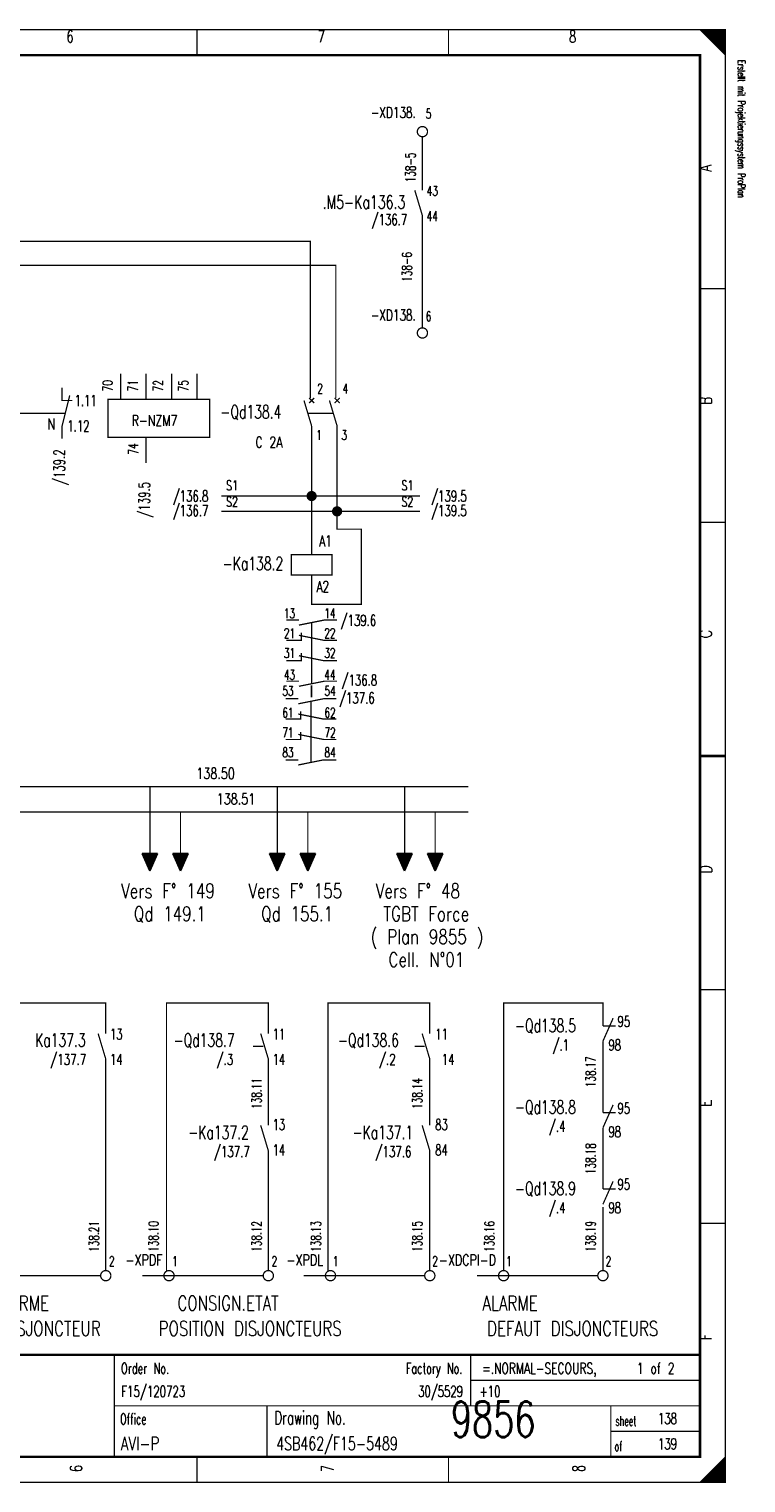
# Model space of a CAD drawing. Header units: centimetres. Extents: x -1 to 409, y 0 to 286.
# Tile 3 of 3: x 268 to 409, y 0 to 285. Entities that reach past the tile are written whole.
import ezdxf
from ezdxf.enums import TextEntityAlignment as Align

# ---------------------------------------------------------------- set-up
doc = ezdxf.new("R2010")
doc.units = ezdxf.units.CM
doc.header["$MEASUREMENT"] = 0
doc.linetypes.add('GESTRICHELT', pattern=[3.75, 3, -0.75])
doc.linetypes.add('STRICH-PUNKT', pattern=[4.7, 3, -0.75, 0.2, -0.75])
doc.layers.get('0').update_dxf_attribs({"linetype": 'CONTINUOUS'})
doc.styles.get("Standard").update_dxf_attribs({"font": 'TXT', "bigfont": 'TXT'})

# ---------------------------------------------------------------- blocks, each defined once
blk = doc.blocks.new('BCIRCLE_FILLED')
at = {"color": 0, "linetype": 'Continuous', "const_width": 1, "flags": 128}
blk.add_lwpolyline([(0.5, 0, 1), (-0.5, 0, 1)], format="xyb", close=True, dxfattribs=at)

msp = doc.modelspace()

# ---------------------------------------------------------------- hatches: boundary and pattern name
at = {"linetype": 'Continuous'}
for points in [[(293.5, 123.4), (290.5, 123.4), (292, 120)], [(299.5, 123.4), (296.5, 123.4), (298, 120)], [(318.5, 123.4), (315.5, 123.4), (317, 120)], [(324.5, 123.4), (321.5, 123.4), (323, 120)], [(343.5, 123.4), (340.5, 123.4), (342, 120)], [(349.5, 123.4), (346.5, 123.4), (348, 120)]]:
    msp.add_hatch(color=256, dxfattribs=at).paths.add_polyline_path(points)

# ---------------------------------------------------------------- linework, layer by layer
at = {"color": 7, "linetype": 'Continuous'}
msp.add_line((323.7, 156.35), (323.7, 154.02), dxfattribs=at)
at = {"linetype": 'Continuous'}
for p, q in [((292, 120), (290.5, 123.4)), ((290.5, 123.4), (293.5, 123.4)), ((293.5, 123.4), (292, 120)), ((298, 120), (296.5, 123.4)), ((296.5, 123.4), (299.5, 123.4)), ((299.5, 123.4), (298, 120)), ((317, 120), (315.5, 123.4)), ((315.5, 123.4), (318.5, 123.4)), ((318.5, 123.4), (317, 120)), ((323, 120), (321.5, 123.4)), ((321.5, 123.4), (324.5, 123.4)), ((324.5, 123.4), (323, 120)), ((342, 120), (340.5, 123.4)), ((340.5, 123.4), (343.5, 123.4)), ((343.5, 123.4), (342, 120)), ((348, 120), (346.5, 123.4)), ((346.5, 123.4), (349.5, 123.4)), ((349.5, 123.4), (348, 120))]:
    msp.add_line(p, q, dxfattribs=at)
at = {"color": 7, "const_width": 0.25, "flags": 128}
for points in [[(0, 142.5), (0, 285), (405, 285), (405, 0), (0, 0), (0, 142.5)], [(400, 285), (405, 280), (404.75, 280.25), (404.75, 285), (404.5, 285), (404.5, 280.5), (404.25, 280.75), (404.25, 285), (404, 285), (404, 281), (403.75, 281.25), (403.75, 285), (403.5, 285), (403.5, 281.5), (403.25, 281.75)], [(401.5, 283.5), (401.5, 285), (401.25, 285), (401.25, 283.75), (401, 284), (401, 285), (400.75, 285), (400.75, 284.25), (400.5, 284.5), (400.5, 285), (400.25, 285), (400.25, 284.75)], [(403.25, 281.75), (403.25, 285), (403, 285), (403, 282), (402.75, 282.25), (402.75, 285), (402.5, 285), (402.5, 282.5), (402.25, 282.75), (402.25, 285), (402, 285), (402, 283), (401.75, 283.25), (401.75, 285), (401.5, 285)], [(345.5, 253.5), (345.5, 264)], [(345.5, 226.5), (345.5, 248.5)], [(323.5, 212.75), (323.5, 243.5), (221.5, 243.5)], [(328.5, 212.75), (328.5, 238.75), (231.25, 238.75)], [(274.75, 214.75), (274.75, 212.25), (276.75, 212.25)], [(276.25, 213.25), (274.75, 207.25), (274.75, 204.75)], [(323.75, 193.5), (323.75, 207.25)], [(328.75, 190.5), (328.75, 207.25)], [(345, 193.5), (306, 193.5)], [(323.75, 182), (323.75, 193.5)], [(345, 190.5), (306, 190.5)], [(323.75, 178), (323.75, 172.25), (333.5, 172.25), (333.5, 187), (328.75, 187), (328.75, 190)], [(321.25, 168.18), (326.25, 169.18), (328.75, 169.18)], [(318.75, 165.18), (321.75, 165.18), (321.75, 166.68)], [(321.25, 166.18), (326.25, 165.18), (328.75, 165.18)], [(318.75, 161.18), (321.75, 161.18), (321.75, 162.68)], [(321.25, 162.18), (326.25, 161.18), (328.75, 161.18)], [(321.25, 156.18), (326.25, 157.18), (328.75, 157.18)], [(318.62, 149.74), (321.62, 149.74), (321.62, 151.24)], [(321.12, 152.74), (326.12, 153.74), (328.62, 153.74)], [(321.12, 150.74), (326.12, 149.74), (328.62, 149.74)], [(318.62, 145.74), (321.62, 145.74), (321.62, 147.24)], [(321.12, 146.74), (326.12, 145.74), (328.62, 145.74)], [(321.12, 140.74), (326.12, 141.74), (328.62, 141.74)], [(354.5, 136.5), (241, 136.5)], [(354.5, 131.5), (246, 131.5)], [(403, 0), (403, 3), (402.75, 2.75), (402.75, 0), (402.5, 0), (402.5, 2.5), (402.25, 2.25), (402.25, 0), (402, 0), (402, 2), (401.75, 1.75), (401.75, 0), (401.5, 0), (401.5, 1.5), (401.25, 1.25)], [(404.75, 4.75), (404.75, 0), (404.5, 0), (404.5, 4.5), (404.25, 4.25), (404.25, 0), (404, 0), (404, 4), (403.75, 3.75), (403.75, 0), (403.5, 0), (403.5, 3.5), (403.25, 3.25), (403.25, 0), (403, 0)], [(401.25, 1.25), (401.25, 0), (401, 0), (401, 1), (400.75, 0.75), (400.75, 0), (400.5, 0), (400.5, 0.5), (400.25, 0.25), (400.25, 0)]]:
    msp.add_lwpolyline(points, dxfattribs=at)
at = {"color": 7, "flags": 128}
for points, const_width in [([(0, 285), (405, 285), (405, 0), (0, 0)], 0.25), ([(5, 280), (400, 280), (400, 5), (5, 5)], 0.5), ([(5, 280), (400, 280), (400, 5), (5, 5)], 0.25), ([(283.75, 212.5), (303.75, 212.5), (303.75, 205), (283.75, 205)], 0.25), ([(319.75, 178), (327.75, 178), (327.75, 182), (319.75, 182)], 0.25)]:
    msp.add_lwpolyline(points, close=True, dxfattribs=dict(at, const_width=const_width))
at = {"color": 7}
for points, const_width in [([(301.25, 285), (301.25, 280)], 0.25), ([(350.62, 285), (350.62, 280)], 0.25), ([(344, 253.5), (345.5, 248.5)], 0.25), ([(405, 234.17), (400, 234.17)], 0.25), ([(286.25, 212.5), (286.25, 217.5)], 0.25), ([(291.25, 212.5), (291.25, 217.5)], 0.25), ([(296.25, 212.5), (296.25, 217.5)], 0.25), ([(301.25, 212.5), (301.25, 217.5)], 0.25), ([(322.25, 212.25), (323.75, 207.25)], 0.25), ([(324.25, 212.75), (323.25, 211.75)], 0.25), ([(323.25, 212.75), (324.25, 211.75)], 0.25), ([(327.25, 212.25), (328.75, 207.25)], 0.25), ([(329.25, 212.75), (328.25, 211.75)], 0.25), ([(328.25, 212.75), (329.25, 211.75)], 0.25), ([(291.25, 205), (291.25, 200)], 0.25), ([(405, 188.33), (400, 188.33)], 0.25), ([(318.75, 169.18), (321.25, 169.18)], 0.25), ([(318.75, 157.18), (321.25, 157.18)], 0.25), ([(318.62, 153.74), (321.12, 153.74)], 0.25), ([(400, 142.5), (405, 142.5)], 0.5), ([(405, 142.5), (400, 142.5)], 0.25), ([(318.62, 141.74), (321.12, 141.74)], 0.25), ([(405, 96.67), (400, 96.67)], 0.25), ([(405, 50.83), (400, 50.83)], 0.25), ([(400, 25), (5, 25)], 0.5), ([(285, 25), (285, 5)], 0.25), ([(355, 25), (355, 15)], 0.25), ([(355, 20), (400, 20)], 0.25), ([(285, 15), (400, 15)], 0.25), ([(315, 15), (315, 5)], 0.25), ([(382.5, 15), (382.5, 5)], 0.25), ([(382.5, 10), (400, 10)], 0.25), ([(301.25, 0), (301.25, 5)], 0.25), ([(350.62, 0), (350.62, 5)], 0.25), ([(405, 5), (400, 0)], 0.25)]:
    msp.add_lwpolyline(points, dxfattribs=dict(at, const_width=const_width))
at = {"color": 7, "const_width": 0.25, "flags": 128}
for points in [[(346.5, 265, 1), (344.5, 265, 1)], [(346.5, 225.5, 1), (344.5, 225.5, 1)]]:
    msp.add_lwpolyline(points, format="xyb", close=True, dxfattribs=at)
at = {"color": 7, "linetype": 'GESTRICHELT', "const_width": 0.25}
for points in [[(264.75, 209.75), (275.25, 209.75)], [(323, 209.75), (328, 209.75)], [(323.75, 156.68), (323.75, 168.68)], [(323.62, 141.24), (323.62, 153.24)]]:
    msp.add_lwpolyline(points, dxfattribs=at)
at = {"color": 7, "linetype": 'Continuous', "const_width": 0.25}
for points in [[(292, 120.5), (292, 136.5)], [(317, 120.5), (317, 136.5)], [(342, 120.5), (342, 136.5)], [(298, 120.5), (298, 131.5)], [(323, 120.5), (323, 131.5)], [(348, 120.5), (348, 131.5)]]:
    msp.add_lwpolyline(points, dxfattribs=at)
at = {"color": 4, "linetype": 'STRICH-PUNKT', "const_width": 0.25, "flags": 128}
for points in [[(283.33, 88.04), (283.33, 94.04), (263.33, 94.04), (263.33, 41.54)], [(283.33, 70.04), (283.33, 83.04)], [(283.33, 64.12), (283.33, 77.12)], [(283.33, 41.54), (283.33, 65.04)]]:
    msp.add_lwpolyline(points, dxfattribs=at)
at = {"color": 216, "const_width": 0.25, "flags": 128}
for points in [[(315.25, 88.04), (315.25, 94.04), (295.25, 94.04), (295.25, 41.54)], [(346.95, 88.04), (346.95, 94.04), (326.95, 94.04), (326.95, 41.54)], [(380.94, 91.54), (380.94, 94.04), (361.44, 94.04), (361.44, 41.54)], [(380.94, 74.54), (380.94, 86.54)], [(315.25, 70.04), (315.25, 83.04)], [(346.95, 70.04), (346.95, 83.04)], [(380.94, 58.54), (380.94, 69.54)], [(315.25, 41.54), (315.25, 65.04)], [(346.95, 41.54), (346.95, 65.04)], [(380.94, 41.54), (380.94, 54.04)]]:
    msp.add_lwpolyline(points, dxfattribs=at)
at = {"color": 216, "const_width": 0.25}
for points in [[(380.94, 92.04), (380.94, 89.54)], [(382.94, 91.04), (380.94, 86.54)], [(380.94, 89.54), (383.44, 89.54)], [(313.75, 88.04), (315.25, 83.04)], [(345.45, 88.04), (346.95, 83.04)], [(380.94, 75.04), (380.94, 72.54)], [(382.94, 74.04), (380.94, 69.54)], [(380.94, 72.54), (383.44, 72.54)], [(313.75, 70.04), (315.25, 65.04)], [(345.45, 70.04), (346.95, 65.04)], [(380.94, 60.04), (380.94, 57.54)], [(382.94, 59.04), (380.94, 54.54)], [(380.94, 57.54), (383.44, 57.54)]]:
    msp.add_lwpolyline(points, dxfattribs=at)
at = {"color": 4, "linetype": 'STRICH-PUNKT'}
for points, const_width in [([(281.83, 88.04), (283.33, 83.04)], 0.25), ([(258.58, 40.54), (282.33, 40.54)], 0.3)]:
    msp.add_lwpolyline(points, dxfattribs=dict(at, const_width=const_width))
at = {"color": 216, "linetype": 'GESTRICHELT'}
for points, const_width in [([(314.25, 85.54), (312.25, 85.54)], 0.25), ([(345.95, 85.54), (343.95, 85.54)], 0.25), ([(290.5, 40.54), (314.25, 40.54)], 0.3), ([(322.2, 40.54), (345.95, 40.54)], 0.3), ([(356.19, 40.54), (379.94, 40.54)], 0.3)]:
    msp.add_lwpolyline(points, dxfattribs=dict(at, const_width=const_width))
at = {"color": 4, "linetype": 'STRICH-PUNKT', "const_width": 0.25, "flags": 128}
msp.add_lwpolyline([(284.33, 40.54, 1), (282.33, 40.54, 1)], format="xyb", close=True, dxfattribs=at)
at = {"color": 216, "const_width": 0.25, "flags": 128}
for points in [[(296.75, 40.54, 1), (294.75, 40.54, 1)], [(316.25, 40.54, 1), (314.25, 40.54, 1)], [(328.45, 40.54, 1), (326.45, 40.54, 1)], [(347.95, 40.54, 1), (345.95, 40.54, 1)], [(362.44, 40.54, 1), (360.44, 40.54, 1)], [(381.94, 40.54, 1), (379.94, 40.54, 1)]]:
    msp.add_lwpolyline(points, format="xyb", close=True, dxfattribs=at)

# ---------------------------------------------------------------- block references
at = {"color": 7}
for p in [(323.75, 193.5), (323.75, 193.5), (328.75, 190.5)]:
    msp.add_blockref('BCIRCLE_FILLED', p, dxfattribs=at)

# ---------------------------------------------------------------- texts
for s, height, width, p in [('6', 2.38, 0.672, (276.32, 284.86)), ('7', 2.38, 0.672, (325.66, 284.86)), ('8', 2.38, 0.672, (374.99, 284.86)), ('C 2A', 2.143, 0.722, (315.36, 205.14))]:
    msp.add_text(s, height=height, dxfattribs=dict(at, width=width)).set_placement(p, align=Align.TOP_CENTER)
for s, height, rotation, width, p in [('Erstellt mit Projektierungssystem ProPlan', 1.4287, 270, 0.622634, (407.02, 279.06)), ('74', 1.905, 90, 0.672, (290.26, 201.65))]:
    msp.add_text(s, height=height, rotation=rotation, dxfattribs=dict(at, width=width)).set_placement(p, align=Align.BOTTOM_LEFT)
for s, width, p in [('-XD138.', 0.704, (344.22, 267.04)), ('-XD138.', 0.704, (344.22, 227.29)), ('138.50', 0.7472, (308.67, 137.37)), ('138.51', 0.7472, (312.67, 132.37)), ('30/5529', 0.675429, (353.46, 16.11))]:
    msp.add_text(s, height=2.143, dxfattribs=dict(at, width=width)).set_placement(p, align=Align.BOTTOM_RIGHT)
for s, height, width, p in [('5', 1.91, 0.672, (346.16, 267)), ('6', 1.91, 0.672, (346.16, 227.25)), ('2', 1.91, 0.672, (324.86, 213.05)), ('4', 1.91, 0.672, (329.83, 213.05)), ('A1', 2.143, 0.716, (325.2, 182.99)), ('F15/120723', 2.143, 0.6832, (286.39, 16.11)), ('+10', 2.143, 0.68, (356.7, 16.11)), ('138', 2.143, 0.672, (391.77, 10.79)), ('AVI-P', 2.619, 0.7472, (286.24, 5.51)), ('4SB462/F15-5489', 2.6194, 0.6928, (316.79, 5.51)), ('139', 2.143, 0.672, (391.77, 5.82))]:
    msp.add_text(s, height=height, dxfattribs=dict(at, width=width)).set_placement(p, align=Align.BOTTOM_LEFT)
for s, height, width, p in [('138-5', 1.905, 0.6768, (342.21, 255.04)), ('A', 2.38, 0.76, (399.91, 257.17)), ('138-6', 1.905, 0.6768, (341.5, 235.52)), ('B', 2.38, 0.76, (399.91, 211.39)), ('C', 2.38, 0.76, (399.92, 165.61)), ('D', 2.38, 0.76, (399.92, 119.47)), ('E', 2.38, 0.76, (399.91, 73.68)), ('F', 2.38, 0.76, (399.91, 27.9))]:
    msp.add_text(s, height=height, rotation=90, dxfattribs=dict(at, width=width)).set_placement(p, align=Align.TOP_LEFT)
for s, height, width, p in [('43', 1.905, 0.672, (346.34, 254.33)), ('44', 1.905, 0.672, (346.34, 249.37)), ('1.11', 2.143, 0.678, (277.21, 213.31)), ('1.12', 2.143, 0.678, (275.79, 208.34)), ('R-NZM7', 2.143, 0.734667, (288.42, 209.4)), ('1', 1.91, 0.672, (324.64, 206.42)), ('3', 1.91, 0.672, (329.61, 206.42)), ('S1', 1.905, 0.716, (306.96, 196.55)), ('S1', 1.905, 0.716, (341.39, 196.55)), ('/139.5', 2.143, 0.68, (347.2, 194.56)), ('S2', 1.905, 0.716, (306.96, 193.35)), ('S2', 1.905, 0.716, (341.39, 193.35)), ('/139.5', 2.143, 0.68, (347.2, 191.72)), ('A2', 2.143, 0.716, (324.7, 176.81)), ('13', 1.905, 0.672, (318.3, 171.44)), ('/139.6', 2.143, 0.68, (329.44, 170.17)), ('21', 1.905, 0.672, (318.3, 167.54)), ('31', 1.905, 0.672, (318.3, 163.64)), ('43', 1.905, 0.672, (318.3, 159.38)), ('/136.8', 2.143, 0.68, (329.62, 158.45)), ('53', 1.905, 0.672, (317.99, 156.22)), ('/137.6', 2.143, 0.68, (329.13, 154.95)), ('61', 1.905, 0.672, (317.99, 151.96)), ('71', 1.905, 0.672, (317.99, 148.06)), ('83', 1.905, 0.672, (317.99, 144.16)), ('Vers F° 149', 2.8575, 0.76, (286.35, 117.47)), ('Vers F° 155', 2.8575, 0.76, (311.35, 117.47)), ('Vers F° 48', 2.857, 0.76, (336.35, 117.47)), ('Qd 149.1', 2.857, 0.76, (288.85, 112.97)), ('Qd 155.1', 2.857, 0.76, (313.85, 112.97)), ('TGBT Force', 2.857, 0.76, (337.85, 112.97)), ('( Plan 9855 )', 2.8575, 0.76, (335.35, 108.47)), ('Cell. N°01', 2.857, 0.76, (338.85, 103.97)), ('ALARME', 2.857, 0.76, (261.31, 36.57)), ('CONSIGN.ETAT', 2.8575, 0.754667, (297.39, 36.57)), ('ALARME', 2.857, 0.76, (357.26, 36.57)), ('POSITION DISJONCTEUR', 2.8575, 0.756632, (248.26, 31.6)), ('POSITION DISJONCTEURS', 2.8575, 0.756952, (293.71, 31.6)), ('DEFAUT DISJONCTEURS', 2.8575, 0.756632, (358.2, 31.6)), ('Order No.', 2.143, 0.656889, (286.33, 23.42)), ('=.NORMAL-SECOURS,    1 of 2', 2.1431, 0.717926, (357.2, 23.42)), ('Office', 2.143, 0.626667, (286.15, 13.49)), ('Drawing No.', 2.6194, 0.646545, (316.43, 13.98)), ('sheet', 1.905, 0.6, (383.38, 12.99)), ('of', 1.905, 0.6, (383.23, 8.02))]:
    msp.add_text(s, height=height, dxfattribs=dict(at, width=width)).set_placement(p, align=Align.TOP_LEFT)
for s, height, width, p in [('.M5-Ka136.3', 2.6194, 0.688, (342.15, 252.49)), ('/136.7', 2.143, 0.68, (342.52, 248.8)), ('/136.7', 2.143, 0.68, (342.52, 248.8)), ('-Qd138.4', 2.619, 0.68, (317.81, 211.32)), ('N', 2.14, 0.76, (273.43, 208.69)), ('/136.8', 2.143, 0.68, (303.47, 194.56)), ('/136.7', 2.143, 0.68, (303.47, 191.72)), ('-Ka138.2', 2.619, 0.68, (318.18, 181.57)), ('14', 1.905, 0.672, (328.43, 171.44)), ('22', 1.905, 0.672, (328.43, 167.54)), ('32', 1.905, 0.672, (328.43, 163.64)), ('44', 1.905, 0.672, (328.43, 159.38)), ('54', 1.905, 0.672, (328.47, 156.22)), ('62', 1.905, 0.672, (328.47, 151.96)), ('72', 1.905, 0.672, (328.47, 148.06)), ('84', 1.905, 0.672, (328.47, 144.16)), ('Factory No.', 2.1431, 0.646545, (353.35, 23.42))]:
    msp.add_text(s, height=height, dxfattribs=dict(at, width=width)).set_placement(p, align=Align.TOP_RIGHT)
at = {"color": 7, "width": 0.672}
for s, p in [('70', (285.2, 216.25)), ('71', (290.17, 216.25)), ('72', (295.13, 216.25)), ('75', (300.1, 216.25))]:
    msp.add_text(s, height=1.905, rotation=90, dxfattribs=at).set_placement(p, align=Align.BOTTOM_RIGHT)
at = {"color": 7, "width": 0.68}
for s, p in [('/139.2', (273.13, 202.66)), ('/139.5', (289.81, 196.27))]:
    msp.add_text(s, height=2.143, rotation=90, dxfattribs=at).set_placement(p, align=Align.TOP_RIGHT)
at = {"color": 216}
for s, height, width, p in [('95', 2.143, 0.672, (383.8, 91.48)), ('11', 2.143, 0.672, (316.08, 89)), ('11 ', 2.143, 0.68, (348, 89)), ('-Qd138.5', 2.619, 0.68, (363.66, 90.91)), ('-Qd138.7', 2.619, 0.68, (296.65, 88.07)), ('-Qd138.6', 2.619, 0.68, (328.9, 88.07)), ('/.1', 2.143, 0.688, (371.02, 86.87)), ('98', 2.143, 0.672, (382.02, 86.87)), ('/.3', 2.143, 0.688, (305.08, 84.03)), ('14', 2.143, 0.672, (316.08, 84.03)), ('/.2', 2.143, 0.688, (336.97, 84.03)), (' 14', 2.143, 0.68, (348, 84.03)), ('-Qd138.8', 2.619, 0.68, (363.66, 74.94)), ('95', 2.143, 0.672, (383.8, 74.44)), ('-Ka137.2', 2.619, 0.68, (299.52, 69.97)), ('13', 2.143, 0.672, (316.08, 71.25)), ('-Ka137.1', 2.619, 0.68, (331.77, 69.97)), ('83', 2.143, 0.68, (348, 71.25)), ('/.4', 2.143, 0.688, (370.31, 70.89)), ('98', 2.143, 0.672, (382.02, 69.83)), ('/137.7', 2.143, 0.688, (304.54, 65.93)), ('14', 2.143, 0.672, (316.08, 66.28)), ('/137.6', 2.143, 0.688, (336.26, 65.93)), ('84', 2.143, 0.68, (348, 66.28)), ('-Qd138.9', 2.619, 0.68, (363.66, 58.97)), ('95', 2.143, 0.672, (383.8, 59.54)), ('/.4', 2.143, 0.688, (370.31, 54.92)), ('98', 2.143, 0.672, (382.02, 54.92))]:
    msp.add_text(s, height=height, dxfattribs=dict(at, width=width)).set_placement(p, align=Align.TOP_LEFT)
at = {"color": 4, "linetype": 'STRICH-PUNKT'}
for s, height, width, p in [('13', 2.143, 0.672, (284.16, 89)), ('Ka137.3', 2.619, 0.68, (269.46, 88.07)), ('/137.7', 2.143, 0.688, (272.42, 84.03)), ('14', 2.143, 0.672, (284.16, 84.03))]:
    msp.add_text(s, height=height, dxfattribs=dict(at, width=width)).set_placement(p, align=Align.TOP_LEFT)
at = {"color": 216, "width": 0.676}
for s, p in [('138.17', (377.58, 77.5)), ('138.11', (311.99, 73.24)), ('138.14', (343.54, 73.24)), ('138.18', (377.58, 60.46)), ('138.10', (291.76, 45.2)), ('138.12', (311.99, 45.2)), ('138.13', (323.66, 45.2)), ('138.15', (343.54, 45.2)), ('138.16', (357.71, 45.2)), ('138.19', (377.58, 45.2))]:
    msp.add_text(s, height=1.905, rotation=90, dxfattribs=at).set_placement(p, align=Align.TOP_LEFT)
at = {"color": 4, "linetype": 'STRICH-PUNKT', "width": 0.676}
msp.add_text('138.21', height=1.905, rotation=90, dxfattribs=at).set_placement((280.07, 45.2), align=Align.TOP_LEFT)
at = {"color": 4, "linetype": 'STRICH-PUNKT', "width": 0.672}
msp.add_text('2', height=1.91, dxfattribs=at).set_placement((283.97, 41.85), align=Align.BOTTOM_LEFT)
at = {"color": 216}
for s, width, p in [('-XPDF', 0.7472, (294.47, 41.89)), ('-XPDL', 0.7472, (326.02, 41.89)), ('-XDCPI-D', 0.744, (359.95, 41.89))]:
    msp.add_text(s, height=2.143, dxfattribs=dict(at, width=width)).set_placement(p, align=Align.BOTTOM_RIGHT)
at = {"color": 216, "width": 0.672}
for s, p in [('1', (296.37, 41.85)), ('2', (315.89, 41.85)), ('1', (327.92, 41.85)), ('2', (347.44, 41.85)), ('1', (361.96, 41.85)), ('2', (381.48, 41.85))]:
    msp.add_text(s, height=1.91, dxfattribs=at).set_placement(p, align=Align.BOTTOM_LEFT)
at = {"color": 0, "width": 0.6928}
msp.add_text('9856', height=7, dxfattribs=at).set_placement((351.08, 6.78), align=Align.BOTTOM_LEFT)
at = {"color": 7, "width": 0.672}
for s, p in [('6', (276.32, 2.7)), ('7', (325.66, 2.7)), ('8', (374.99, 2.7))]:
    msp.add_text(s, height=2.38, rotation=90, dxfattribs=at).set_placement(p, align=Align.TOP_CENTER)

doc.saveas('drawing.dxf')
